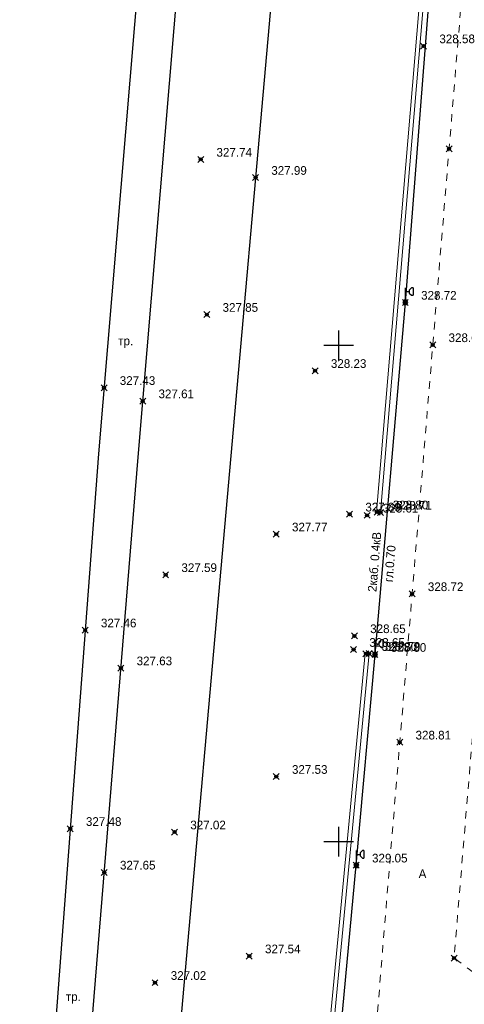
# Model space of a CAD drawing. Header units: metres. Extents: x 707528 to 709248, y 4308395 to 4311045.
# Tile 75 of 104: x 708246 to 708291, y 4310179 to 4310278. Entities that reach past the tile are written whole.
import ezdxf

# ---------------------------------------------------------------- set-up
doc = ezdxf.new("R2010")
doc.units = ezdxf.units.M
doc.header["$LTSCALE"] = 0.5
doc.header["$PDMODE"] = 35
doc.header["$PDSIZE"] = 0.3
doc.linetypes.add('Auto_Street_NotBorder_Line_m1', pattern=[3, 1.5, -1.5])
doc.linetypes.add('ДОРОГИ_СТРОЯЩ', pattern=[9, 8, -1])
for name, color, linetype in [('(001) Сетка', 92, 'Continuous'), ('(004) Точки рельефа', 7, 'Continuous'), ('(016) Кабель', 1, 'Continuous'), ('(019) Связь', 3, 'ИК_КАБ_СВЯЗИ'), ('(022) Возд. Линии', 7, 'Continuous'), ('(025) Дорога', 7, 'Continuous')]:
    doc.layers.add(name, color=color, linetype=linetype)
doc.layers.add('AUTO#_ROADS_EXIST_L', color=7, linetype='Continuous', lineweight=15, true_color=0x000000)
doc.styles.add('BM-431', font='txt')
doc.styles.add('D-431', font='txt')
doc.styles.add('S', font='txtwr', dxfattribs={"oblique": 15})
doc.styles.get("Standard").update_dxf_attribs({"font": 'txt.shx'})
doc.linetypes.add('ИК_КАБ_СВЯЗИ', pattern='A,4,["o",Standard,S=0.5,R=0,X=0,Y=-0.125],4,-2', length=10)
doc.linetypes.add('ИК_Э_КАБ_НН', pattern='A,8,-2,["<",Standard,S=1,R=0,X=0,Y=-0.5],8,[">",Standard,S=1,R=0,X=-0.5,Y=-0.5],-2', length=20)

# ---------------------------------------------------------------- blocks, each defined once
blk = doc.blocks.new('U1111')
for p, q in [((0.1, 0.45), (0.1, 2.95)), ((0.1, 2.2), (0.85, 2.2)), ((1.28934, 2.95), (0.85, 2.51066)), ((0.85, 2.51066), (0.85, 1.88934)), ((1.6, 2.95), (1.28934, 2.95)), ((1.6, 2.95), (1.6, 1.45)), ((0, 0.05), (0.1, 0.05)), ((0, -0.05), (0, 0.05)), ((0.1, 0.05), (0.1, -0.05)), ((0.85, 1.88934), (1.28934, 1.45)), ((1.28934, 1.45), (1.6, 1.45)), ((0.1, -0.05), (0, -0.05))]:
    blk.add_line(p, q)
blk.add_lwpolyline([(0.55, 0), (0.3, 0.433013), (-0.2, 0.433013), (-0.45, 0), (-0.2, -0.433013), (0.3, -0.433013)], close=True)
at = {"color": 4, "style": 'S', "oblique": 15}
blk.add_attdef('Z', (1.142936, -1.391276), '', height=2, dxfattribs=at)
blk = doc.blocks.new('Setka')
at = {"layer": '(001) Сетка'}
for p, q in [((0, 1.5), (0, -1.5)), ((-1.5, 0), (1.5, 0))]:
    blk.add_line(p, q, dxfattribs=at)

msp = doc.modelspace()

# ---------------------------------------------------------------- linework, layer by layer
at = {"layer": '(016) Кабель', "linetype": 'ИК_Э_КАБ_НН', "elevation": 325.652, "flags": 128}
msp.add_lwpolyline([(708148.162, 4308651.703), (708151.497, 4308692.413), (708155.946, 4308744.121), (708160.092, 4308792.083), (708165.82, 4308866.029), (708169.045, 4308905.959), (708172.399, 4308947.612), (708175.762, 4308988.142), (708178.982, 4309025.586), (708182.201, 4309063.201), (708185.813, 4309103.866), (708189.128, 4309144.32), (708192.281, 4309183.205), (708195.859, 4309224.798), (708198.741, 4309260.796), (708202.87, 4309309.735), (708206.45, 4309354.347), (708209.623, 4309392.715), (708213.998, 4309431.241), (708217.888, 4309470.551), (708222.285, 4309519.973), (708227.646, 4309584.985), (708230.7, 4309620.035), (708233.599, 4309650.662), (708236.608, 4309686.642), (708239.917, 4309725.258), (708242.964, 4309758.871), (708245.88, 4309791.491), (708249.037, 4309830.224), (708251.639, 4309862.09), (708254.553, 4309895.438), (708258.525, 4309939.873), (708262.105, 4309983.745), (708265.007, 4310017.023), (708267.691, 4310050.026), (708270.438, 4310083.372), (708274.286, 4310124.617), (708277.622, 4310164.745), (708280.245, 4310192.848), (708282.134, 4310214.069), (708285.192, 4310249.54), (708287.519, 4310279.257), (708289.716, 4310303.87), (708292.577, 4310337.274), (708295.609, 4310373.419), (708298.169, 4310403.778), (708301.105, 4310436.102), (708303.908, 4310468.222), (708306.247, 4310494.557), (708309.271, 4310529.231), (708312.329, 4310564.702), (708314.656, 4310594.419), (708316.853, 4310619.032), (708319.714, 4310652.436), (708322.746, 4310688.581), (708325.306, 4310718.94), (708328.242, 4310751.264), (708331.045, 4310783.384), (708331.607, 4310789.716)], dxfattribs=at)
at = {"layer": '(019) Связь', "elevation": 324.516, "flags": 128}
msp.add_lwpolyline([(708317.145, 4310790.996), (708301.016, 4310609.687), (708256.741, 4310111.973), (708241.57, 4309932.293), (708189.214, 4309312.333), (708166.334, 4308981.07), (708160.318, 4308915.535), (708146.619, 4308758.228), (708137.034, 4308632.496), (708137.034, 4308632.496), (708137.034, 4308632.496), (708136.895, 4308567.223), (708136.888, 4308563.897)], dxfattribs=at)
at = {"layer": '(025) Дорога', "elevation": 325.652, "flags": 128}
msp.add_lwpolyline([(708253.325, 4310173.436), (708258.254, 4310233.962), (708264.132, 4310304.061), (708268.683, 4310357.49), (708272.947, 4310407.999), (708275.637, 4310448.81), (708271.645, 4310449.073), (708268.959, 4310408.299), (708264.698, 4310357.829), (708260.146, 4310304.398), (708254.268, 4310234.296), (708249.661, 4310173.32)], dxfattribs=at)
at = {"color": 0, "linetype": 'ByBlock', "lineweight": -2, "transparency": 16777216}
for p in [(708287.034, 4310275.374, 328.575), (708289.601, 4310265.03, 328.536), (708264.572, 4310263.95, 327.737), (708270.097, 4310262.117, 327.99), (708285.192, 4310249.54, 328.72), (708265.186, 4310248.316, 327.847), (708287.959, 4310245.266, 328.664), (708276.101, 4310242.667, 328.232), (708254.827, 4310240.956, 327.434), (708258.728, 4310239.612, 327.61), (708279.575, 4310228.204, 327.89), (708281.335, 4310228.098, 328.614), (708282.339, 4310228.42, 328.801), (708282.696, 4310228.386, 328.712), (708272.182, 4310226.201, 327.773), (708261.039, 4310222.104, 327.594), (708285.875, 4310220.184, 328.715), (708252.926, 4310216.53, 327.456), (708280.062, 4310215.95, 328.647), (708279.973, 4310214.569, 328.647), (708281.219, 4310214.153, 328.803), (708281.539, 4310214.173, 328.793), (708282.134, 4310214.069, 328.805), (708256.523, 4310212.708, 327.63), (708284.633, 4310205.236, 328.814), (708272.178, 4310201.778, 327.526), (708251.415, 4310196.531, 327.477), (708261.935, 4310196.185, 327.016), (708254.848, 4310192.134, 327.646), (708280.245, 4310192.848, 329.046), (708269.464, 4310183.701, 327.535), (708290.102, 4310183.504, 328.413), (708259.962, 4310181.021, 327.02)]:
    msp.add_point(p, dxfattribs=at)
at = {"layer": 'AUTO#_ROADS_EXIST_L', "linetype": 'Auto_Street_NotBorder_Line_m1', "lineweight": 15, "elevation": -0.295, "flags": 128}
for points in [[(708272.376, 4310452.43), (708287.272, 4310452.43), (708295.17, 4310451.313), (708301.077, 4310448.104), (708304.912, 4310444.523), (708292.789, 4310303.739), (708292.789, 4310303.739), (708291.136, 4310283.511), (708282.876, 4310184.091), (708278.045, 4310123.141), (708270.81, 4310119.623), (708261.894, 4310117.849), (708248.629, 4310118.738)], [(708326.011, 4310240.145), (708308.548, 4310240.643), (708305.698, 4310240.414), (708302.367, 4310239.374), (708294.502, 4310236.464), (708290.102, 4310183.504), (708292.513, 4310181.737), (708315.318, 4310179.756)]]:
    msp.add_lwpolyline(points, dxfattribs=at)
at = {"layer": 'AUTO#_ROADS_EXIST_L', "lineweight": 15, "flags": 128}
for points, elevation in [([(708282.297, 4310228.42), (708286.58, 4310279.359), (708286.979, 4310279.325), (708282.696, 4310228.386)], 328.417), ([(708281.141, 4310214.211), (708277.149, 4310172.335), (708277.547, 4310172.297), (708281.539, 4310214.173)], 328.498)]:
    msp.add_lwpolyline(points, dxfattribs=dict(at, elevation=elevation))

# ---------------------------------------------------------------- block references
at = {"layer": '(001) Сетка'}
for p in [(708278.465, 4310245.231), (708278.465, 4310195.231)]:
    msp.add_blockref('Setka', p, dxfattribs=at)
at = {"layer": '(022) Возд. Линии', "xscale": 0.5, "yscale": 0.5, "zscale": 0.5}
for p in [(708285.167, 4310249.54, 325.652), (708282.109, 4310214.069, 325.652), (708280.22, 4310192.848, 325.652)]:
    msp.add_blockref('U1111', p, dxfattribs=at)

# ---------------------------------------------------------------- texts
at = {"layer": '(004) Точки рельефа', "style": 'D-431'}
for s, p in [('328.58', (708288.62, 4310275.657, 328.575)), ('327.74', (708266.158, 4310264.229, 327.737)), ('327.99', (708271.683, 4310262.401, 327.99)), ('328.72', (708286.778, 4310249.823, 328.72)), ('327.85', (708266.772, 4310248.6, 327.847)), ('328.66', (708289.545, 4310245.551, 328.664)), ('328.23', (708277.687, 4310242.95, 328.232)), ('327.43', (708256.413, 4310241.236, 327.434)), ('327.61', (708260.314, 4310239.898, 327.61)), ('327.89', (708281.161, 4310228.488, 327.89)), ('328.61', (708282.921, 4310228.383, 328.614)), ('328.80', (708283.925, 4310228.703, 328.801)), ('328.71', (708284.282, 4310228.669, 328.712)), ('327.77', (708273.768, 4310226.481, 327.773)), ('327.59', (708262.625, 4310222.388, 327.594)), ('328.72', (708287.461, 4310220.468, 328.715)), ('327.46', (708254.512, 4310216.815, 327.456)), ('328.65', (708281.648, 4310216.235, 328.647)), ('328.65', (708281.559, 4310214.854, 328.647)), ('328.80', (708282.805, 4310214.436, 328.803)), ('328.79', (708283.125, 4310214.457, 328.793)), ('328.80', (708283.72, 4310214.352, 328.805)), ('327.63', (708258.109, 4310212.994, 327.63)), ('328.81', (708286.219, 4310205.519, 328.814)), ('327.53', (708273.765, 4310202.059, 327.526)), ('327.48', (708253.001, 4310196.815, 327.477)), ('327.02', (708263.521, 4310196.467, 327.016)), ('327.65', (708256.434, 4310192.42, 327.646)), ('329.05', (708281.831, 4310193.132, 329.046)), ('327.54', (708271.05, 4310183.982, 327.535)), ('327.02', (708261.548, 4310181.304, 327.02))]:
    msp.add_text(s, height=0.875, dxfattribs=at).set_placement(p)
at = {"layer": '(016) Кабель', "color": 0, "linetype": 'Continuous', "style": 'D-431'}
for s, p in [('2каб. 0.4кВ', (708282.271, 4310220.356, -0.295)), ('гл.0.70', (708283.92, 4310221.344, -0.295))]:
    msp.add_text(s, height=0.875, rotation=85.31674, dxfattribs=at).set_placement(p)
at = {"layer": '(025) Дорога', "linetype": 'ДОРОГИ_СТРОЯЩ', "style": 'BM-431'}
for s, p in [('тр.', (708256.259, 4310245.233, -0.295)), ('A', (708286.532, 4310191.558, -0.295)), ('тр.', (708250.981, 4310179.171, -0.295))]:
    msp.add_text(s, height=0.875, dxfattribs=at).set_placement(p)

doc.saveas('drawing.dxf')
